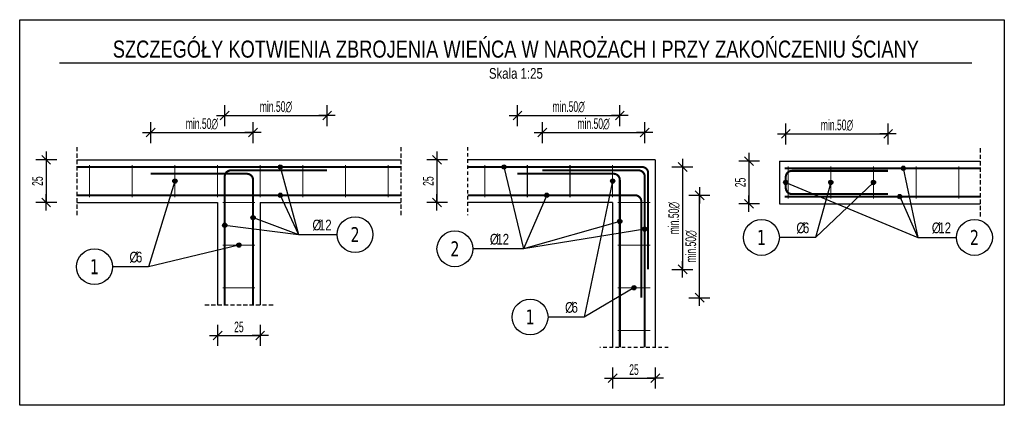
# Model space of a CAD drawing. Header units: millimetres. Extents: x -6373 to 10868, y -2819 to 2013.
# Tile 4 of 67: x -5706 to -5129, y -2018 to -1792. Entities that reach past the tile are written whole.
import ezdxf
from ezdxf.enums import TextEntityAlignment as Align

# ---------------------------------------------------------------- set-up
doc = ezdxf.new("R2010")
doc.units = ezdxf.units.MM
doc.header["$LTSCALE"] = 10
doc.linetypes.add('HIDDEN', pattern=[0.375, 0.25, -0.125])
doc.linetypes.add('MP', pattern=[0.36, 0.2, -0.16])
for name, color, linetype in [('1', 2, 'Continuous'), ('2', 1, 'HIDDEN'), ('BZ_lpm', 1, 'MP'), ('BZ_odn', 1, 'Continuous'), ('BZ_opi2', 4, 'Continuous'), ('BZ_opi4', 53, 'Continuous'), ('BZ_P_wid', 3, 'Continuous'), ('BZ_sym', 7, 'Continuous'), ('BZ_txg', 3, 'Continuous'), ('BZ_txs', 2, 'Continuous'), ('BZ_wym', 1, 'Continuous')]:
    doc.layers.add(name, color=color, linetype=linetype)
doc.layers.add('BA_obw', color=230, linetype='Continuous', plot=False)
doc.layers.add('BZ_pom', color=6, linetype='Continuous', plot=False)
doc.styles.add('BIKTBG', font='tahoma.ttf', dxfattribs={"width": 0.85})
doc.styles.add('BIKTG', font='bikromsw.shx', dxfattribs={"width": 0.8})
doc.styles.add('BIKTS', font='bikromsw.shx', dxfattribs={"width": 0.8})
doc.styles.add('BIKWYM', font='bikromsw.shx', dxfattribs={"width": 0.6})
doc.dimstyles.new('BZ_KP_25_cm', dxfattribs={"dimscale": 0.25, "dimtxt": 25, "dimasz": 1.666667, "dimexe": 24, "dimexo": 0, "dimgap": 0, "dimtad": 0, "dimdec": 1, "dimrnd": 0.5, "dimzin": 9, "dimdsep": 46, "dimtxsty": 'BIKWYM', "dimblk": 'WYM-KR', "dimblk1": 'WYM-KP', "dimblk2": 'WYM-KP', "dimsah": 1, "dimcen": 0, "dimdle": 20, "dimclrd": 256, "dimclre": 256, "dimclrt": 7, "dimadec": 0, "dimazin": 0, "dimtfac": 0.033333, "dimtdec": 1, "dimtmove": 0, "dimatfit": 3, "dimldrblk": 'WYM-KP', "dimfxl": 1, "dimtvp": 0.8, "dimtolj": 1, "dimarcsym": 0})
doc.dimstyles.new('BZ_KR_25_cm', dxfattribs={"dimscale": 0.25, "dimtxt": 25, "dimasz": 1.666667, "dimexe": 24, "dimexo": 0, "dimgap": 0, "dimtad": 0, "dimdec": 1, "dimrnd": 0.5, "dimzin": 9, "dimdsep": 46, "dimtxsty": 'BIKWYM', "dimblk": 'WYM-KR', "dimcen": 0, "dimdle": 20, "dimclrd": 256, "dimclre": 256, "dimclrt": 2, "dimadec": 0, "dimazin": 0, "dimtfac": 0.033333, "dimtdec": 1, "dimtmove": 0, "dimatfit": 3, "dimldrblk": 'WYM-KR', "dimfxl": 25, "dimfxlon": 1, "dimtvp": 0.8, "dimtolj": 1, "dimarcsym": 0})

# ---------------------------------------------------------------- blocks, each defined once
blk = doc.blocks.new('eoprz')
blk = doc.blocks.new('WYM-KR')
at = {"linetype": 'ByBlock'}
blk.add_line((11.52, 0), (-11.52, 0), dxfattribs=at)
at = {"color": 7, "linetype": 'ByBlock'}
blk.add_line((6.24, 6.24), (-6.24, -6.24), dxfattribs=at)
blk = doc.blocks.new('*D34')
at = {"layer": 'BZ_wym', "lineweight": -2}
for p, q in [((-5684.33, -1874.5), (-5696.58, -1874.5)), ((-5690.58, -1874.92), (-5690.58, -1899.08)), ((-5684.33, -1899.5), (-5696.58, -1899.5))]:
    blk.add_line(p, q, dxfattribs=at)
at = {"layer": 'Defpoints', "color": 0}
for p in [(-5672.58, -1874.5), (-5690.58, -1899.5), (-5672.58, -1899.5)]:
    blk.add_point(p, dxfattribs=at)
at = {"layer": 'BZ_wym', "lineweight": -2, "xscale": 0.4166666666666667, "yscale": 0.4166666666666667, "zscale": 0.4166666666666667}
for p, rotation in [((-5690.58, -1874.5), 90), ((-5690.58, -1899.5), 270)]:
    blk.add_blockref('WYM-KR', p, dxfattribs=dict(at, rotation=rotation))
at = {"layer": 'BZ_wym', "color": 2, "lineweight": -2, "insert": (-5695.58, -1887), "char_height": 6.25, "attachment_point": 5, "rotation": 90, "style": 'BIKWYM'}
blk.add_mtext('\\A1;25', dxfattribs=at)
blk = doc.blocks.new('*D35')
at = {"layer": 'BZ_wym', "lineweight": -2}
for p, q in [((-5590.08, -1971.25), (-5590.08, -1983.5)), ((-5565.08, -1971.25), (-5565.08, -1983.5)), ((-5589.67, -1977.5), (-5565.5, -1977.5))]:
    blk.add_line(p, q, dxfattribs=at)
at = {"layer": 'Defpoints', "color": 0}
for p in [(-5590.08, -1959.5), (-5565.08, -1959.5), (-5565.08, -1977.5)]:
    blk.add_point(p, dxfattribs=at)
at = {"layer": 'BZ_wym', "lineweight": -2, "xscale": 0.4166666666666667, "yscale": 0.4166666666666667, "zscale": 0.4166666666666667, "rotation": 180}
blk.add_blockref('WYM-KR', (-5590.08, -1977.5), dxfattribs=at)
at = {"layer": 'BZ_wym', "lineweight": -2, "xscale": 0.4166666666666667, "yscale": 0.4166666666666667, "zscale": 0.4166666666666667}
blk.add_blockref('WYM-KR', (-5565.08, -1977.5), dxfattribs=at)
at = {"layer": 'BZ_wym', "color": 2, "lineweight": -2, "insert": (-5577.58, -1972.5), "char_height": 6.25, "attachment_point": 5, "style": 'BIKWYM'}
blk.add_mtext('\\A1;25', dxfattribs=at)
blk = doc.blocks.new('WYM-KP')
blk.add_hatch(color=256).paths.add_polyline_path([(3, 0, 1), (-3, 0, 1)])
blk.add_circle((0, 0), 3)
blk = doc.blocks.new('bik_BlkOpPretU', base_point=(18572.85, 5991.36))
at = {"layer": 'BZ_opi2', "style": 'BIKTBG', "width": 0.8}
blk.add_attdef('NUMER', text='', height=26.25, dxfattribs=at).set_placement((18420.64, 5991.36), align=Align.MIDDLE_CENTER)
at = {"layer": 'BZ_opi4', "style": 'BIKTS', "width": 0.8}
for tag, p in [('SZTUK', (18467.14, 5998.86)), ('PRZEDR_FI', (18535, 5998.86)), ('PRZEKROJ', (18546.43, 5998.86)), ('UWAGA', (18467.14, 5965.11))]:
    blk.add_attdef(tag, p, '', height=18.75, dxfattribs=at)
at = {"layer": 'BZ_pom', "width": 0.8}
for tag, p, height, style in [('POZYCJA', (18452.14, 6028.86), 26.25, 'BIKTBG'), ('GATUNEK', (18346.58, 6028.86), 18.75, 'BIKTS'), ('METODA_L', (18348.57, 5991.36), 18.75, 'BIKTS')]:
    blk.add_attdef(tag, p, '', height=height, dxfattribs=dict(at, style=style))
at = {"layer": 'BZ_wym', "width": 0.8}
for tag, p, height, style, flags in [('PRZEDR_L', (18467.14, 5936.98), 18.75, 'BIKTS', 1), ('DLUGOSC', (18467.14, 5908.86), 18.75, 'BIKTS', 1), ('TYP_PRETA', (18467.14, 5880.73), 18.75, 'BIKTS', 3), ('PRZEDR_NR', (18467.14, 5852.61), 26.25, 'BIKTBG', 1), ('PRZEDR_SZT', (18467.14, 5824.48), 18.75, 'BIKTS', 1), ('EURO_KOD', (18467.14, 5796.36), 18.75, 'BIKTS', 3), ('EURO_KOD_SEGMENTY', (18507.85, 5796.36), 18.75, 'BIKTS', 3), ('HAK_1', (18467.14, 5768.23), 18.75, 'BIKTS', 3), ('HAK_2', (18467.14, 5740.11), 18.75, 'BIKTS', 3), ('ID', (18467.14, 5711.98), 18.75, 'BIKTS', 3), ('ID_C', (18467.14, 5683.86), 18.75, 'BIKTS', 3), ('b_atr_0', (18467.14, 5655.73), 18.75, 'BIKTS', 3)]:
    blk.add_attdef(tag, p, '', height=height, dxfattribs=dict(at, style=style, flags=flags))
blk = doc.blocks.new('*D36')
at = {"layer": 'BZ_wym', "lineweight": -2}
for p, q in [((-5629.28, -1864.75), (-5629.28, -1852.5)), ((-5569.28, -1864.75), (-5569.28, -1852.5)), ((-5628.87, -1858.5), (-5569.7, -1858.5))]:
    blk.add_line(p, q, dxfattribs=at)
at = {"layer": 'Defpoints', "color": 0}
for p in [(-5569.28, -1858.5), (-5629.28, -1882.7), (-5569.28, -1886.3)]:
    blk.add_point(p, dxfattribs=at)
at = {"layer": 'BZ_wym', "lineweight": -2, "xscale": 0.4166666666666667, "yscale": 0.4166666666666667, "zscale": 0.4166666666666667, "rotation": 180}
blk.add_blockref('WYM-KR', (-5629.28, -1858.5), dxfattribs=at)
at = {"layer": 'BZ_wym', "lineweight": -2, "xscale": 0.4166666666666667, "yscale": 0.4166666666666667, "zscale": 0.4166666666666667}
blk.add_blockref('WYM-KR', (-5569.28, -1858.5), dxfattribs=at)
at = {"layer": 'BZ_wym', "color": 2, "lineweight": -2, "insert": (-5599.28, -1853.5), "char_height": 6.25, "attachment_point": 5, "style": 'BIKWYM'}
blk.add_mtext('\\A1;\\Fbikromsw.shx|c1;\\C7;min.50∅', dxfattribs=at)
blk = doc.blocks.new('*D37')
at = {"layer": 'BZ_wym', "lineweight": -2}
for p, q in [((-5585.88, -1854.75), (-5585.88, -1842.5)), ((-5525.88, -1854.75), (-5525.88, -1842.5)), ((-5585.47, -1848.5), (-5526.3, -1848.5))]:
    blk.add_line(p, q, dxfattribs=at)
at = {"layer": 'Defpoints', "color": 0}
for p in [(-5525.88, -1848.5), (-5525.88, -1880.7), (-5585.88, -1884.3)]:
    blk.add_point(p, dxfattribs=at)
at = {"layer": 'BZ_wym', "lineweight": -2, "xscale": 0.4166666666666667, "yscale": 0.4166666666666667, "zscale": 0.4166666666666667, "rotation": 180}
blk.add_blockref('WYM-KR', (-5585.88, -1848.5), dxfattribs=at)
at = {"layer": 'BZ_wym', "lineweight": -2, "xscale": 0.4166666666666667, "yscale": 0.4166666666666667, "zscale": 0.4166666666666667}
blk.add_blockref('WYM-KR', (-5525.88, -1848.5), dxfattribs=at)
at = {"layer": 'BZ_wym', "color": 2, "lineweight": -2, "insert": (-5555.88, -1843.5), "char_height": 6.25, "attachment_point": 5, "style": 'BIKWYM'}
blk.add_mtext('\\A1;\\Fbikromsw.shx|c1;\\C7;min.50∅', dxfattribs=at)
blk = doc.blocks.new('*D38')
at = {"layer": 'BZ_wym', "lineweight": -2}
for p, q in [((-5455.26, -1874.5), (-5467.51, -1874.5)), ((-5461.51, -1874.92), (-5461.51, -1899.08)), ((-5455.26, -1899.5), (-5467.51, -1899.5))]:
    blk.add_line(p, q, dxfattribs=at)
at = {"layer": 'Defpoints', "color": 0}
for p in [(-5443.51, -1874.5), (-5461.51, -1899.5), (-5443.51, -1899.5)]:
    blk.add_point(p, dxfattribs=at)
at = {"layer": 'BZ_wym', "lineweight": -2, "xscale": 0.4166666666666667, "yscale": 0.4166666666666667, "zscale": 0.4166666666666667}
for p, rotation in [((-5461.51, -1874.5), 90), ((-5461.51, -1899.5), 270)]:
    blk.add_blockref('WYM-KR', p, dxfattribs=dict(at, rotation=rotation))
at = {"layer": 'BZ_wym', "color": 2, "lineweight": -2, "insert": (-5466.51, -1887), "char_height": 6.25, "attachment_point": 5, "rotation": 90, "style": 'BIKWYM'}
blk.add_mtext('\\A1;25', dxfattribs=at)
blk = doc.blocks.new('*D39')
at = {"layer": 'BZ_wym', "lineweight": -2}
for p, q in [((-5358.51, -1996.25), (-5358.51, -2008.5)), ((-5333.51, -1996.25), (-5333.51, -2008.5)), ((-5358.09, -2002.5), (-5333.92, -2002.5))]:
    blk.add_line(p, q, dxfattribs=at)
at = {"layer": 'Defpoints', "color": 0}
for p in [(-5358.51, -1984.5), (-5333.51, -1984.5), (-5333.51, -2002.5)]:
    blk.add_point(p, dxfattribs=at)
at = {"layer": 'BZ_wym', "lineweight": -2, "xscale": 0.4166666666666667, "yscale": 0.4166666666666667, "zscale": 0.4166666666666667, "rotation": 180}
blk.add_blockref('WYM-KR', (-5358.51, -2002.5), dxfattribs=at)
at = {"layer": 'BZ_wym', "lineweight": -2, "xscale": 0.4166666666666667, "yscale": 0.4166666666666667, "zscale": 0.4166666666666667}
blk.add_blockref('WYM-KR', (-5333.51, -2002.5), dxfattribs=at)
at = {"layer": 'BZ_wym', "color": 2, "lineweight": -2, "insert": (-5346.01, -1997.5), "char_height": 6.25, "attachment_point": 5, "style": 'BIKWYM'}
blk.add_mtext('\\A1;25', dxfattribs=at)
blk = doc.blocks.new('*D40')
at = {"layer": 'BZ_wym', "lineweight": -2}
for p, q in [((-5399.71, -1864.75), (-5399.71, -1852.5)), ((-5339.71, -1864.75), (-5339.71, -1852.5)), ((-5399.29, -1858.5), (-5340.12, -1858.5))]:
    blk.add_line(p, q, dxfattribs=at)
at = {"layer": 'Defpoints', "color": 0}
for p in [(-5339.71, -1858.5), (-5399.71, -1868.5), (-5339.71, -1868.5)]:
    blk.add_point(p, dxfattribs=at)
at = {"layer": 'BZ_wym', "lineweight": -2, "xscale": 0.4166666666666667, "yscale": 0.4166666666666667, "zscale": 0.4166666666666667, "rotation": 180}
blk.add_blockref('WYM-KR', (-5399.71, -1858.5), dxfattribs=at)
at = {"layer": 'BZ_wym', "lineweight": -2, "xscale": 0.4166666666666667, "yscale": 0.4166666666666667, "zscale": 0.4166666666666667}
blk.add_blockref('WYM-KR', (-5339.71, -1858.5), dxfattribs=at)
at = {"layer": 'BZ_wym', "color": 2, "lineweight": -2, "insert": (-5369.71, -1853.5), "char_height": 6.25, "attachment_point": 5, "style": 'BIKWYM'}
blk.add_mtext('\\A1;\\Fbikromsw.shx|c1;\\C7;min.50∅', dxfattribs=at)
blk = doc.blocks.new('*D41')
at = {"layer": 'BZ_wym', "lineweight": -2}
for p, q in [((-5414.31, -1854.75), (-5414.31, -1842.5)), ((-5354.31, -1854.75), (-5354.31, -1842.5)), ((-5413.89, -1848.5), (-5354.72, -1848.5))]:
    blk.add_line(p, q, dxfattribs=at)
at = {"layer": 'Defpoints', "color": 0}
for p in [(-5354.31, -1848.5), (-5414.31, -1858.5), (-5354.31, -1858.5)]:
    blk.add_point(p, dxfattribs=at)
at = {"layer": 'BZ_wym', "lineweight": -2, "xscale": 0.4166666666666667, "yscale": 0.4166666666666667, "zscale": 0.4166666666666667, "rotation": 180}
blk.add_blockref('WYM-KR', (-5414.31, -1848.5), dxfattribs=at)
at = {"layer": 'BZ_wym', "lineweight": -2, "xscale": 0.4166666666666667, "yscale": 0.4166666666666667, "zscale": 0.4166666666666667}
blk.add_blockref('WYM-KR', (-5354.31, -1848.5), dxfattribs=at)
at = {"layer": 'BZ_wym', "color": 2, "lineweight": -2, "insert": (-5384.31, -1843.5), "char_height": 6.25, "attachment_point": 5, "style": 'BIKWYM'}
blk.add_mtext('\\A1;\\Fbikromsw.shx|c1;\\C7;min.50∅', dxfattribs=at)
blk = doc.blocks.new('*D42')
at = {"layer": 'BZ_wym', "lineweight": -2}
for p, q in [((-5323.76, -1878.7), (-5311.51, -1878.7)), ((-5317.51, -1879.12), (-5317.51, -1938.28)), ((-5323.76, -1938.7), (-5311.51, -1938.7))]:
    blk.add_line(p, q, dxfattribs=at)
at = {"layer": 'Defpoints', "color": 0}
for p in [(-5327.51, -1878.7), (-5327.51, -1938.7), (-5317.51, -1938.7)]:
    blk.add_point(p, dxfattribs=at)
at = {"layer": 'BZ_wym', "lineweight": -2, "xscale": 0.4166666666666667, "yscale": 0.4166666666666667, "zscale": 0.4166666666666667}
for p, rotation in [((-5317.51, -1878.7), 90), ((-5317.51, -1938.7), 270)]:
    blk.add_blockref('WYM-KR', p, dxfattribs=dict(at, rotation=rotation))
at = {"layer": 'BZ_wym', "color": 2, "lineweight": -2, "insert": (-5322.51, -1908.7), "char_height": 6.25, "attachment_point": 5, "rotation": 90, "style": 'BIKWYM'}
blk.add_mtext('\\A1;\\Fbikromsw.shx|c1;\\C7;min.50∅', dxfattribs=at)
blk = doc.blocks.new('*D43')
at = {"layer": 'BZ_wym', "lineweight": -2}
for p, q in [((-5313.76, -1895.3), (-5301.51, -1895.3)), ((-5307.51, -1954.88), (-5307.51, -1895.72)), ((-5313.76, -1955.3), (-5301.51, -1955.3))]:
    blk.add_line(p, q, dxfattribs=at)
at = {"layer": 'Defpoints', "color": 0}
for p in [(-5317.51, -1895.3), (-5307.51, -1895.3), (-5317.51, -1955.3)]:
    blk.add_point(p, dxfattribs=at)
at = {"layer": 'BZ_wym', "lineweight": -2, "xscale": 0.4166666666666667, "yscale": 0.4166666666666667, "zscale": 0.4166666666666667}
for p, rotation in [((-5307.51, -1895.3), 90), ((-5307.51, -1955.3), 270)]:
    blk.add_blockref('WYM-KR', p, dxfattribs=dict(at, rotation=rotation))
at = {"layer": 'BZ_wym', "color": 2, "lineweight": -2, "insert": (-5312.51, -1925.3), "char_height": 6.25, "attachment_point": 5, "rotation": 90, "style": 'BIKWYM'}
blk.add_mtext('\\A1;\\Fbikromsw.shx|c1;\\C7;min.50∅', dxfattribs=at)
blk = doc.blocks.new('*D44')
at = {"layer": 'BZ_wym', "lineweight": -2}
for p, q in [((-5272.38, -1875.27), (-5284.63, -1875.27)), ((-5278.63, -1875.68), (-5278.63, -1899.85)), ((-5272.38, -1900.27), (-5284.63, -1900.27))]:
    blk.add_line(p, q, dxfattribs=at)
at = {"layer": 'Defpoints', "color": 0}
for p in [(-5260.63, -1875.27), (-5278.63, -1900.27), (-5260.63, -1900.27)]:
    blk.add_point(p, dxfattribs=at)
at = {"layer": 'BZ_wym', "lineweight": -2, "xscale": 0.4166666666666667, "yscale": 0.4166666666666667, "zscale": 0.4166666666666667}
for p, rotation in [((-5278.63, -1875.27), 90), ((-5278.63, -1900.27), 270)]:
    blk.add_blockref('WYM-KR', p, dxfattribs=dict(at, rotation=rotation))
at = {"layer": 'BZ_wym', "color": 2, "lineweight": -2, "insert": (-5283.63, -1887.77), "char_height": 6.25, "attachment_point": 5, "rotation": 90, "style": 'BIKWYM'}
blk.add_mtext('\\A1;25', dxfattribs=at)
blk = doc.blocks.new('*D45')
at = {"layer": 'BZ_wym', "lineweight": -2}
for p, q in [((-5257.03, -1865.52), (-5257.03, -1853.27)), ((-5197.03, -1865.52), (-5197.03, -1853.27)), ((-5256.61, -1859.27), (-5197.44, -1859.27))]:
    blk.add_line(p, q, dxfattribs=at)
at = {"layer": 'Defpoints', "color": 0}
for p in [(-5197.03, -1859.27), (-5197.03, -1880.97), (-5257.03, -1887.77)]:
    blk.add_point(p, dxfattribs=at)
at = {"layer": 'BZ_wym', "lineweight": -2, "xscale": 0.4166666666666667, "yscale": 0.4166666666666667, "zscale": 0.4166666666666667, "rotation": 180}
blk.add_blockref('WYM-KR', (-5257.03, -1859.27), dxfattribs=at)
at = {"layer": 'BZ_wym', "lineweight": -2, "xscale": 0.4166666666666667, "yscale": 0.4166666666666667, "zscale": 0.4166666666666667}
blk.add_blockref('WYM-KR', (-5197.03, -1859.27), dxfattribs=at)
at = {"layer": 'BZ_wym', "color": 2, "lineweight": -2, "insert": (-5227.03, -1854.27), "char_height": 6.25, "attachment_point": 5, "style": 'BIKWYM'}
blk.add_mtext('\\A1;\\Fbikromsw.shx|c1;\\C7;min.50∅', dxfattribs=at)

msp = doc.modelspace()

# ---------------------------------------------------------------- linework, layer by layer
at = {"layer": '1'}
for p, q in [((-5672.58, -1874.5), (-5482.58, -1874.5)), ((-5333.51, -1874.5), (-5443.51, -1874.5)), ((-5333.51, -1874.5), (-5333.51, -1984.5)), ((-5260.63, -1875.27), (-5143.04, -1875.27)), ((-5260.63, -1875.27), (-5260.63, -1900.27)), ((-5672.58, -1899.5), (-5590.08, -1899.5)), ((-5590.08, -1899.5), (-5590.08, -1959.5)), ((-5565.08, -1899.5), (-5565.08, -1959.5)), ((-5565.08, -1899.5), (-5482.58, -1899.5)), ((-5358.51, -1899.5), (-5443.51, -1899.5)), ((-5358.51, -1899.5), (-5358.51, -1984.5)), ((-5260.63, -1900.27), (-5143.04, -1900.27))]:
    msp.add_line(p, q, dxfattribs=at)
at = {"layer": '2'}
for p, q in [((-5672.58, -1867), (-5672.58, -1907)), ((-5482.58, -1867), (-5482.58, -1907)), ((-5143.04, -1867.77), (-5143.04, -1907.77)), ((-5597.58, -1959.5), (-5557.58, -1959.5))]:
    msp.add_line(p, q, dxfattribs=at)
at = {"layer": 'BA_obw'}
msp.add_lwpolyline([(-5706.07, -1792.39), (-5128.94, -1792.39), (-5128.94, -2018.38), (-5706.07, -2018.38)], close=True, dxfattribs=at)
at = {"layer": 'BZ_lpm'}
for p, q in [((-5443.51, -1867), (-5443.51, -1907)), ((-5326.01, -1984.5), (-5366.01, -1984.5))]:
    msp.add_line(p, q, dxfattribs=at)
at = {"layer": 'BZ_odn', "color": 252, "lineweight": -2}
for centre in [(-5509.49, -1918.33), (-5271.29, -1920.01), (-5146.43, -1920.01), (-5450.97, -1926.66), (-5662.22, -1937.16), (-5406.89, -1966.63)]:
    msp.add_circle(centre, 10.5, dxfattribs=at)
at = {"layer": 'BZ_P_wid', "lineweight": -2}
for points, const_width in [([(-5672.58, -1878.7), (-5482.58, -1878.7)], 1.2), ([(-5665.08, -1896.5), (-5665.08, -1877.5)], 0.6), ([(-5640.08, -1896.5), (-5640.08, -1877.5)], 0.6), ([(-5615.08, -1896.5), (-5615.08, -1877.5)], 0.6), ([(-5590.08, -1896.5), (-5590.08, -1877.5)], 0.6), ([(-5565.08, -1896.5), (-5565.08, -1877.5)], 0.6), ([(-5540.08, -1896.5), (-5540.08, -1877.5)], 0.6), ([(-5515.08, -1896.5), (-5515.08, -1877.5)], 0.6), ([(-5490.08, -1896.5), (-5490.08, -1877.5)], 0.6), ([(-5433.51, -1896.5), (-5433.51, -1877.5)], 0.6), ([(-5408.51, -1896.5), (-5408.51, -1877.5)], 0.6), ([(-5383.51, -1896.5), (-5383.51, -1877.5)], 0.6), ([(-5358.51, -1896.5), (-5358.51, -1877.5)], 0.6), ([(-5257.63, -1879.47), (-5143.04, -1879.47)], 1.2), ([(-5255.63, -1897.27), (-5255.63, -1878.27)], 0.6), ([(-5230.63, -1897.27), (-5230.63, -1878.27)], 0.6), ([(-5205.63, -1897.27), (-5205.63, -1878.27)], 0.6), ([(-5180.63, -1897.27), (-5180.63, -1878.27)], 0.6), ([(-5155.63, -1897.27), (-5155.63, -1878.27)], 0.6), ([(-5672.58, -1895.3), (-5482.58, -1895.3)], 1.2), ([(-5257.63, -1896.07), (-5143.04, -1896.07)], 1.2), ([(-5587.08, -1899.5), (-5568.08, -1899.5)], 0.6), ([(-5355.51, -1899.5), (-5336.51, -1899.5)], 0.6), ([(-5587.08, -1924.5), (-5568.08, -1924.5)], 0.6), ([(-5355.51, -1924.5), (-5336.51, -1924.5)], 0.6), ([(-5587.08, -1949.5), (-5568.08, -1949.5)], 0.6), ([(-5355.51, -1949.5), (-5336.51, -1949.5)], 0.6), ([(-5355.51, -1974.5), (-5336.51, -1974.5)], 0.6)]:
    msp.add_lwpolyline(points, dxfattribs=dict(at, const_width=const_width))
at = {"layer": 'BZ_P_wid', "lineweight": -2, "const_width": 1.2}
for points in [[(-5525.88, -1880.7), (-5582.28, -1880.7, 0.414214), (-5585.88, -1884.3), (-5585.88, -1959.5)], [(-5337.71, -1938.7), (-5337.71, -1882.3, 0.414214), (-5341.31, -1878.7), (-5443.51, -1878.7)], [(-5399.71, -1880.7), (-5343.31, -1880.7, -0.414214), (-5339.71, -1884.3), (-5339.71, -1984.5)], [(-5197.03, -1894.57), (-5253.43, -1894.57, -0.414214), (-5257.03, -1890.97), (-5257.03, -1884.57, -0.414214), (-5253.43, -1880.97), (-5197.03, -1880.97)], [(-5629.28, -1882.7), (-5572.88, -1882.7, -0.414214), (-5569.28, -1886.3), (-5569.28, -1959.5)], [(-5414.31, -1882.7), (-5357.91, -1882.7, -0.414214), (-5354.31, -1886.3), (-5354.31, -1984.5)], [(-5341.71, -1955.3), (-5341.71, -1898.9, 0.414214), (-5345.31, -1895.3), (-5443.51, -1895.3)]]:
    msp.add_lwpolyline(points, format="xyb", dxfattribs=at)
at = {"layer": 'BZ_txg'}
msp.add_lwpolyline([(-5682.66, -1817.62), (-5148.01, -1817.62)], dxfattribs=at)

# ---------------------------------------------------------------- block references
at = {"lineweight": -2}
ref = msp.add_blockref('bik_BlkOpPretU', (-5542.6, -1918.33), dxfattribs=at)
ref.add_attrib('NUMER', '2', dxfattribs={"layer": 'BZ_opi2', "lineweight": -2, "height": 8.75, "style": 'BIKTBG', "width": 0.8}).set_placement((-5509.49, -1918.33), align=Align.MIDDLE_CENTER)
ref.add_attrib('PRZEKROJ', '12', (-5530.67, -1915.83), dxfattribs={"layer": 'BZ_opi4', "lineweight": -2, "height": 6.25, "style": 'BIKTS', "width": 0.8})
ref.add_attrib('PRZEDR_FI', '%%c', (-5534.48, -1915.83), dxfattribs={"layer": 'BZ_opi4', "lineweight": -2, "height": 6.25, "style": 'BIKTS', "width": 0.8})
ref = msp.add_blockref('bik_BlkOpPretU', (-5242.93, -1920.01), dxfattribs=at)
ref.add_attrib('NUMER', '1', dxfattribs={"layer": 'BZ_opi2', "lineweight": -2, "height": 8.75, "style": 'BIKTBG', "width": 0.8}).set_placement((-5271.29, -1920.01), align=Align.MIDDLE_CENTER)
ref.add_attrib('PRZEKROJ', '6', (-5246.98, -1917.51), dxfattribs={"layer": 'BZ_opi4', "lineweight": -2, "height": 6.25, "style": 'BIKTS', "width": 0.8})
ref.add_attrib('PRZEDR_FI', '%%c', (-5250.79, -1917.51), dxfattribs={"layer": 'BZ_opi4', "lineweight": -2, "height": 6.25, "style": 'BIKTS', "width": 0.8})
ref = msp.add_blockref('bik_BlkOpPretU', (-5179.55, -1920.01), dxfattribs=at)
ref.add_attrib('NUMER', '2', dxfattribs={"layer": 'BZ_opi2', "lineweight": -2, "height": 8.75, "style": 'BIKTBG', "width": 0.8}).set_placement((-5146.43, -1920.01), align=Align.MIDDLE_CENTER)
ref.add_attrib('PRZEKROJ', '12', (-5167.61, -1917.51), dxfattribs={"layer": 'BZ_opi4', "lineweight": -2, "height": 6.25, "style": 'BIKTS', "width": 0.8})
ref.add_attrib('PRZEDR_FI', '%%c', (-5171.42, -1917.51), dxfattribs={"layer": 'BZ_opi4', "lineweight": -2, "height": 6.25, "style": 'BIKTS', "width": 0.8})
ref = msp.add_blockref('bik_BlkOpPretU', (-5417.85, -1926.66), dxfattribs=at)
ref.add_attrib('NUMER', '2', dxfattribs={"layer": 'BZ_opi2', "lineweight": -2, "height": 8.75, "style": 'BIKTBG', "width": 0.8}).set_placement((-5450.97, -1926.66), align=Align.MIDDLE_CENTER)
ref.add_attrib('PRZEKROJ', '12', (-5426.66, -1924.16), dxfattribs={"layer": 'BZ_opi4', "lineweight": -2, "height": 6.25, "style": 'BIKTS', "width": 0.8})
ref.add_attrib('PRZEDR_FI', '%%c', (-5430.47, -1924.16), dxfattribs={"layer": 'BZ_opi4', "lineweight": -2, "height": 6.25, "style": 'BIKTS', "width": 0.8})
ref = msp.add_blockref('bik_BlkOpPretU', (-5633.86, -1937.16), dxfattribs=at)
ref.add_attrib('NUMER', '1', dxfattribs={"layer": 'BZ_opi2', "lineweight": -2, "height": 8.75, "style": 'BIKTBG', "width": 0.8}).set_placement((-5662.22, -1937.16), align=Align.MIDDLE_CENTER)
ref.add_attrib('PRZEKROJ', '6', (-5637.91, -1934.66), dxfattribs={"layer": 'BZ_opi4', "lineweight": -2, "height": 6.25, "style": 'BIKTS', "width": 0.8})
ref.add_attrib('PRZEDR_FI', '%%c', (-5641.72, -1934.66), dxfattribs={"layer": 'BZ_opi4', "lineweight": -2, "height": 6.25, "style": 'BIKTS', "width": 0.8})
ref = msp.add_blockref('bik_BlkOpPretU', (-5378.53, -1966.63), dxfattribs=at)
ref.add_attrib('NUMER', '1', dxfattribs={"layer": 'BZ_opi2', "lineweight": -2, "height": 8.75, "style": 'BIKTBG', "width": 0.8}).set_placement((-5406.89, -1966.63), align=Align.MIDDLE_CENTER)
ref.add_attrib('PRZEKROJ', '6', (-5382.58, -1964.13), dxfattribs={"layer": 'BZ_opi4', "lineweight": -2, "height": 6.25, "style": 'BIKTS', "width": 0.8})
ref.add_attrib('PRZEDR_FI', '%%c', (-5386.39, -1964.13), dxfattribs={"layer": 'BZ_opi4', "lineweight": -2, "height": 6.25, "style": 'BIKTS', "width": 0.8})
at = {"layer": 'BZ_sym'}
ref = msp.add_blockref('eoprz', (-5415.24, -1817.62), dxfattribs=dict(at, xscale=0.25, yscale=0.25, zscale=0.25))
ref.add_attrib('Nazwa', 'SZCZEGÓŁY KOTWIENIA ZBROJENIA WIEŃCA W NAROŻACH I PRZY ZAKOŃCZENIU ŚCIANY', dxfattribs={"layer": 'BZ_txg', "height": 10, "style": 'BIKTG', "width": 0.8}).set_placement((-5415.24, -1809.62), align=Align.MIDDLE_CENTER)
ref.add_attrib('Skala', 'Skala 1:25', dxfattribs={"layer": 'BZ_txs', "height": 6.25, "style": 'BIKTS', "width": 0.8}).set_placement((-5415.24, -1823.87), align=Align.MIDDLE_CENTER)

# ---------------------------------------------------------------- dimensions: what is measured, and where the dimension line sits
at = {"layer": 'BZ_wym', "lineweight": -2}
for base, p1, p2, picture, middle in [((-5525.88, -1848.5), (-5585.88, -1884.3), (-5525.88, -1880.7), '*D37', (-5555.88, -1843.5)), ((-5354.31, -1848.5), (-5414.31, -1858.5), (-5354.31, -1858.5), '*D41', (-5384.31, -1843.5)), ((-5569.28, -1858.5), (-5629.28, -1882.7), (-5569.28, -1886.3), '*D36', (-5599.28, -1853.5)), ((-5339.71, -1858.5), (-5399.71, -1868.5), (-5339.71, -1868.5), '*D40', (-5369.71, -1853.5)), ((-5197.03, -1859.27), (-5257.03, -1887.77), (-5197.03, -1880.97), '*D45', (-5227.03, -1854.27))]:
    dim = msp.add_linear_dim(base=base, p1=p1, p2=p2, text='\\Fbikromsw.shx|c1;\\C7;min.50∅', dimstyle='BZ_KR_25_cm', override={"dimtxsty": 'BIKWYM', "dimatfit": 1}, dxfattribs=at)
    dim.commit()
    dim.dimension.update_dxf_attribs({"geometry": picture, "text_midpoint": middle})
for base, p1, p2, picture, middle in [((-5690.58, -1899.5), (-5672.58, -1874.5), (-5672.58, -1899.5), '*D34', (-5695.58, -1887)), ((-5461.51, -1899.5), (-5443.51, -1874.5), (-5443.51, -1899.5), '*D38', (-5466.51, -1887)), ((-5278.63, -1900.27), (-5260.63, -1875.27), (-5260.63, -1900.27), '*D44', (-5283.63, -1887.77))]:
    dim = msp.add_linear_dim(base=base, p1=p1, p2=p2, angle=90, dimstyle='BZ_KR_25_cm', override={"dimatfit": 1}, dxfattribs=at)
    dim.commit()
    dim.dimension.update_dxf_attribs({"geometry": picture, "text_midpoint": middle})
for base, p1, p2, picture, middle in [((-5317.51, -1938.7), (-5327.51, -1878.7), (-5327.51, -1938.7), '*D42', (-5322.51, -1908.7)), ((-5307.51, -1895.3), (-5317.51, -1955.3), (-5317.51, -1895.3), '*D43', (-5312.51, -1925.3))]:
    dim = msp.add_linear_dim(base=base, p1=p1, p2=p2, angle=90, text='\\Fbikromsw.shx|c1;\\C7;min.50∅', dimstyle='BZ_KR_25_cm', override={"dimtxsty": 'BIKWYM', "dimatfit": 1}, dxfattribs=at)
    dim.commit()
    dim.dimension.update_dxf_attribs({"geometry": picture, "text_midpoint": middle})
for base, p1, p2, picture, middle in [((-5565.08, -1977.5), (-5590.08, -1959.5), (-5565.08, -1959.5), '*D35', (-5577.58, -1972.5)), ((-5333.51, -2002.5), (-5358.51, -1984.5), (-5333.51, -1984.5), '*D39', (-5346.01, -1997.5))]:
    dim = msp.add_linear_dim(base=base, p1=p1, p2=p2, dimstyle='BZ_KR_25_cm', override={"dimatfit": 1}, dxfattribs=at)
    dim.commit()
    dim.dimension.update_dxf_attribs({"geometry": picture, "text_midpoint": middle})

# ---------------------------------------------------------------- leaders
at = {"layer": 'BZ_odn', "color": 252, "lineweight": -2}
for points in [[(-5553.31, -1878.7), (-5542.6, -1918.33), (-5519.99, -1918.33)], [(-5422.2, -1878.7), (-5410.81, -1926.66), (-5440.47, -1926.66)], [(-5188.13, -1879.47), (-5179.55, -1920.01), (-5156.93, -1920.01)], [(-5615.08, -1887), (-5630.58, -1937.16), (-5651.72, -1937.16)], [(-5358.51, -1887), (-5375.25, -1966.63), (-5396.39, -1966.63)], [(-5205.63, -1887.77), (-5239.64, -1920.01), (-5260.79, -1920.01)], [(-5230.63, -1887.77), (-5239.64, -1920.01), (-5260.79, -1920.01)], [(-5257.03, -1887.77), (-5179.55, -1920.01), (-5156.93, -1920.01)], [(-5553.31, -1895.3), (-5542.6, -1918.33), (-5519.99, -1918.33)], [(-5397.15, -1895.3), (-5410.81, -1926.66), (-5440.47, -1926.66)], [(-5190.25, -1896.07), (-5179.55, -1920.01), (-5156.93, -1920.01)], [(-5569.28, -1908.4), (-5542.6, -1918.33), (-5519.99, -1918.33)], [(-5354.31, -1910.61), (-5410.81, -1926.66), (-5440.47, -1926.66)], [(-5585.88, -1912.84), (-5542.6, -1918.33), (-5519.99, -1918.33)], [(-5339.71, -1915.12), (-5410.81, -1926.66), (-5440.47, -1926.66)], [(-5577.58, -1924.5), (-5630.58, -1937.16), (-5651.72, -1937.16)], [(-5346.01, -1949.5), (-5375.25, -1966.63), (-5396.39, -1966.63)]]:
    msp.add_leader(points, dimstyle='BZ_KP_25_cm', override={"dimclrd": 252}, dxfattribs=at)

doc.saveas('drawing.dxf')
